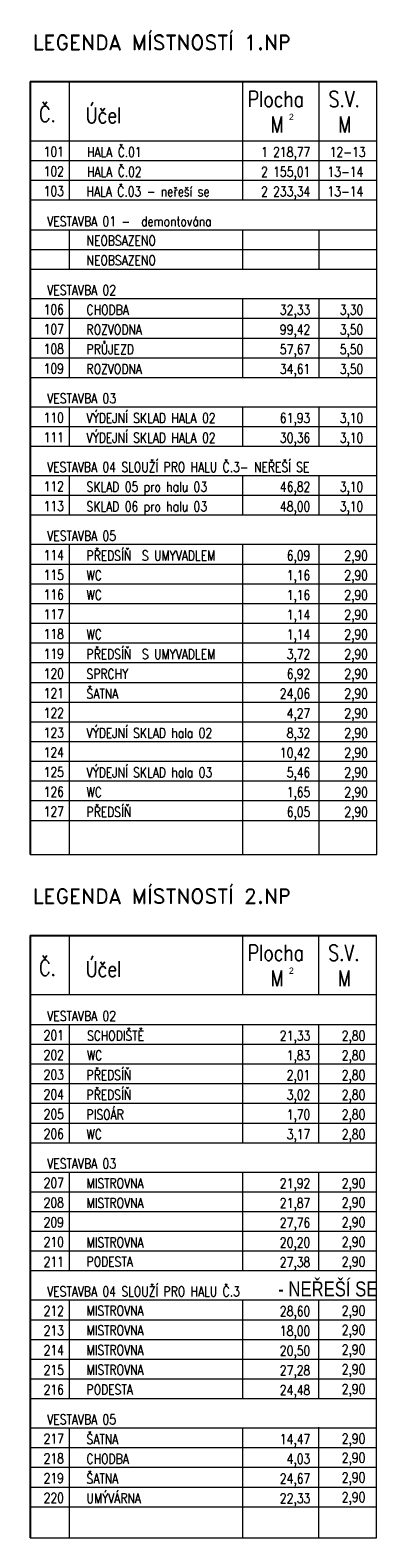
# Model space of a CAD drawing. Header units: millimetres. Extents: x 918337 to 1269480, y -257156 to -67477.
# Tile 43 of 114: x 1085851 to 1091680, y -151615 to -126384. Entities that reach past the tile are written whole.
import ezdxf
from ezdxf.enums import TextEntityAlignment as Align

# ---------------------------------------------------------------- set-up
doc = ezdxf.new("R2010")
doc.units = ezdxf.units.MM
doc.layers.get('0').update_dxf_attribs({"color": 8, "lineweight": 9})
doc.styles.add('A_slabé', font='arial.ttf')
doc.styles.add('Andy', font='arial.ttf')
doc.styles.add('ROMANS', font='romans', dxfattribs={"height": 0.2})

msp = doc.modelspace()

# ---------------------------------------------------------------- linework, layer by layer
at = {"lineweight": 25}
for p, q in [((1085851, -127245.3), (1091663.4, -127245.3)), ((1085851, -127245.3), (1085851, -140177.9)), ((1085851, -141532.9), (1091657.4, -141532.9)), ((1085851, -141532.9), (1085851, -151615.3))]:
    msp.add_line(p, q, dxfattribs=at)
for p, q in [((1086511, -128235.3), (1086511, -127245.3)), ((1089415.1, -128235.3), (1089415.1, -127245.3)), ((1090697.4, -128235.3), (1090697.4, -127245.3)), ((1091663.4, -128235.3), (1091663.4, -127245.3)), ((1091663.4, -128235.3), (1091663.4, -127245.3)), ((1085851, -128235.3), (1091663.4, -128235.3)), ((1091568.3, -128235.3), (1091568.9, -128235.3)), ((1091663.4, -140177.9), (1091663.4, -128235.3)), ((1085851, -128565.3), (1091663.4, -128565.3)), ((1085851, -128895.3), (1091663.4, -128895.3)), ((1085851, -128895.3), (1091663.4, -128895.3)), ((1085851, -129225.2), (1091663.4, -129225.2)), ((1085851, -129725.2), (1091663.4, -129725.2)), ((1085851, -130055.2), (1091663.4, -130055.2)), ((1085851, -130385.2), (1091663.4, -130385.2)), ((1085851, -130385.2), (1091663.4, -130385.2)), ((1085851, -130385.2), (1091663.4, -130385.2)), ((1085851, -130876), (1091663.4, -130876)), ((1085851, -131206), (1091663.4, -131206)), ((1085851, -131536), (1091663.4, -131536)), ((1085851, -131536), (1091663.4, -131536)), ((1085851, -131536), (1091663.4, -131536)), ((1085851, -131865.9), (1091663.4, -131865.9)), ((1085851, -131865.9), (1091663.4, -131865.9)), ((1085851, -131865.9), (1091663.4, -131865.9)), ((1085851, -132195.9), (1091663.4, -132195.9)), ((1085851, -132195.9), (1091663.4, -132195.9)), ((1085851, -132195.9), (1091663.4, -132195.9)), ((1085851, -132686.7), (1091663.4, -132686.7)), ((1085851, -133016.7), (1091663.4, -133016.7)), ((1085851, -133346.7), (1091663.4, -133346.7)), ((1085851, -133346.7), (1091663.4, -133346.7)), ((1085851, -133346.7), (1091663.4, -133346.7)), ((1086740.4, -133346.7), (1091663.4, -133346.7)), ((1086740.4, -133346.7), (1091663.4, -133346.7)), ((1085851, -133837.4), (1091663.4, -133837.4)), ((1085851, -134167.4), (1091663.4, -134167.4)), ((1085851, -134497.4), (1091663.4, -134497.4)), ((1085851, -134497.4), (1091663.4, -134497.4)), ((1085851, -134497.4), (1091663.4, -134497.4)), ((1085851, -134988.2), (1091663.4, -134988.2)), ((1085851, -135318.2), (1091663.4, -135318.2)), ((1085851, -135648.1), (1091663.4, -135648.1)), ((1085851, -135648.1), (1091663.4, -135648.1)), ((1085851, -135648.1), (1091663.4, -135648.1)), ((1085851, -135978.1), (1091663.4, -135978.1)), ((1085851, -136308.1), (1091663.4, -136308.1)), ((1085851, -136308.1), (1091663.4, -136308.1)), ((1085851, -136308.1), (1091663.4, -136308.1)), ((1085851, -136638.1), (1091663.4, -136638.1)), ((1085851, -136968.1), (1091663.4, -136968.1)), ((1085851, -136968.1), (1091663.4, -136968.1)), ((1085851, -136968.1), (1091663.4, -136968.1)), ((1085851, -137298.1), (1091663.4, -137298.1)), ((1085851, -137628.1), (1091663.4, -137628.1)), ((1085851, -137628.1), (1091663.4, -137628.1)), ((1085851, -137628.1), (1091663.4, -137628.1)), ((1085851, -137958), (1091663.4, -137958)), ((1085851, -138288), (1091663.4, -138288)), ((1085851, -138288), (1091663.4, -138288)), ((1085851, -138288), (1091663.4, -138288)), ((1085851, -138618), (1091663.4, -138618)), ((1085851, -138618), (1091663.4, -138618)), ((1085851, -138618), (1091663.4, -138618)), ((1085851, -138948), (1091663.4, -138948)), ((1085851, -138948), (1091663.4, -138948)), ((1085851, -138948), (1091663.4, -138948)), ((1085851, -139278), (1091663.4, -139278)), ((1085851, -139278), (1091663.4, -139278)), ((1085851, -139278), (1091663.4, -139278)), ((1085851, -139608), (1091663.4, -139608)), ((1085851, -139608), (1091663.4, -139608)), ((1085851, -139608), (1091663.4, -139608)), ((1085851, -140177.9), (1091663.4, -140177.9)), ((1086511, -142522.8), (1086511, -141532.9)), ((1089415.1, -142522.8), (1089415.1, -141532.9)), ((1090691.4, -142522.8), (1090691.4, -141532.9)), ((1091657.4, -142522.8), (1091657.4, -141532.9)), ((1091657.4, -142522.8), (1091657.4, -141532.9)), ((1085851, -142522.8), (1091657.4, -142522.8)), ((1091562.3, -142522.8), (1091562.9, -142522.8)), ((1091657.4, -151615.3), (1091657.4, -142522.8)), ((1085851, -143022.8), (1091657.4, -143022.8)), ((1086511, -145002.7), (1086511, -143022.8)), ((1089415.1, -145002.7), (1089415.1, -143022.8)), ((1091657.4, -145002.7), (1091657.4, -143022.8)), ((1086511, -147143.4), (1086511, -145502.7)), ((1089415.1, -147143.4), (1089415.1, -145502.7)), ((1091657.4, -147143.4), (1091657.4, -145502.7)), ((1085851, -147143.4), (1091657.4, -147143.4)), ((1085851, -147143.4), (1091657.4, -147143.4)), ((1085851, -147143.4), (1091657.4, -147143.4)), ((1085851, -147634.2), (1091657.4, -147634.2)), ((1085851, -147634.2), (1091657.4, -147634.2)), ((1086511, -149284.1), (1086511, -147634.2)), ((1089415.1, -149284.1), (1089415.1, -147634.2)), ((1091657.4, -149284.1), (1091657.4, -147634.2)), ((1085851, -147964.2), (1091657.4, -147964.2)), ((1085851, -148294.2), (1091657.4, -148294.2)), ((1085851, -148294.2), (1091657.4, -148294.2)), ((1085851, -148294.2), (1091657.4, -148294.2)), ((1085851, -148624.2), (1091657.4, -148624.2)), ((1085851, -148624.2), (1091657.4, -148624.2)), ((1085851, -148624.2), (1091657.4, -148624.2)), ((1085851, -148954.1), (1091657.4, -148954.1)), ((1085851, -148954.1), (1091657.4, -148954.1)), ((1085851, -148954.1), (1091657.4, -148954.1)), ((1085851, -149284.1), (1091657.4, -149284.1)), ((1085851, -149284.1), (1091657.4, -149284.1)), ((1085851, -149284.1), (1091657.4, -149284.1)), ((1086511, -151615.3), (1086511, -149774.9)), ((1089415.1, -151615.3), (1089415.1, -149774.9)), ((1091657.4, -151615.3), (1091657.4, -149774.9)), ((1085851, -151615.3), (1091657.4, -151615.3))]:
    msp.add_line(p, q)
at = {"lineweight": 15}
for p, q in [((1086511, -129225.2), (1086511, -128235.3)), ((1089415.1, -129225.2), (1089415.1, -128235.3)), ((1090697.4, -129225.2), (1090697.4, -128235.3)), ((1091663.4, -129225.2), (1091663.4, -128235.3)), ((1086511, -130385.2), (1086511, -129725.2)), ((1089415.1, -130385.2), (1089415.1, -129725.2)), ((1090697.4, -130385.2), (1090697.4, -129725.2)), ((1091663.4, -130385.2), (1091663.4, -129725.2)), ((1086511, -132195.9), (1086511, -130876)), ((1089415.1, -132195.9), (1089415.1, -130876)), ((1090697.4, -132195.9), (1090697.4, -130876)), ((1091663.4, -132195.9), (1091663.4, -130876)), ((1086511, -133346.7), (1086511, -132686.7)), ((1089415.1, -133346.7), (1089415.1, -132686.7)), ((1090697.4, -133346.7), (1090697.4, -132686.7)), ((1091663.4, -133346.7), (1091663.4, -132686.7)), ((1086511, -134497.4), (1086511, -133837.4)), ((1089415.1, -134497.4), (1089415.1, -133837.4)), ((1090697.4, -134497.4), (1090697.4, -133837.4)), ((1091663.4, -134497.4), (1091663.4, -133837.4)), ((1086511, -140177.9), (1086511, -134988.2)), ((1086511, -135648.1), (1086511, -134988.2)), ((1089415.1, -140177.9), (1089415.1, -134988.2)), ((1089415.1, -135648.1), (1089415.1, -134988.2)), ((1090697.4, -140177.9), (1090697.4, -134988.2)), ((1091663.4, -140177.9), (1091663.4, -134988.2)), ((1091663.4, -135648.1), (1091663.4, -134988.2)), ((1090691.4, -145002.7), (1090691.4, -143022.8)), ((1085851, -143352.8), (1091657.4, -143352.8)), ((1085851, -143682.8), (1091657.4, -143682.8)), ((1085851, -143682.8), (1091657.4, -143682.8)), ((1085851, -144012.8), (1091657.4, -144012.8)), ((1085851, -144342.8), (1091657.4, -144342.8)), ((1085851, -144672.8), (1091657.4, -144672.8)), ((1085851, -145002.7), (1091657.4, -145002.7)), ((1085851, -145493.5), (1091657.4, -145493.5)), ((1086511, -146153.5), (1086511, -145493.5)), ((1089415.1, -146153.5), (1089415.1, -145493.5)), ((1090691.4, -147143.4), (1090691.4, -145493.5)), ((1091657.4, -146153.5), (1091657.4, -145493.5)), ((1085851, -145823.5), (1091657.4, -145823.5)), ((1085851, -146153.5), (1091657.4, -146153.5)), ((1085851, -146153.5), (1091657.4, -146153.5)), ((1085851, -146153.5), (1091657.4, -146153.5)), ((1085851, -146483.5), (1091657.4, -146483.5)), ((1085851, -146483.5), (1091657.4, -146483.5)), ((1085851, -146483.5), (1091657.4, -146483.5)), ((1085851, -146813.4), (1091657.4, -146813.4)), ((1085851, -146813.4), (1091657.4, -146813.4)), ((1085851, -146813.4), (1091657.4, -146813.4)), ((1090691.4, -149274.9), (1090691.4, -147625)), ((1085851, -149774.9), (1091657.4, -149774.9)), ((1086511, -150434.9), (1086511, -149774.9)), ((1089415.1, -150434.9), (1089415.1, -149774.9)), ((1090691.4, -151615.3), (1090691.4, -149765.7)), ((1091657.4, -150434.9), (1091657.4, -149774.9)), ((1085851, -150104.9), (1091657.4, -150104.9)), ((1085851, -150434.9), (1091657.4, -150434.9)), ((1085851, -150434.9), (1091657.4, -150434.9)), ((1085851, -150434.9), (1091657.4, -150434.9)), ((1085851, -150764.9), (1091657.4, -150764.9)), ((1085851, -151094.8), (1091657.4, -151094.8)), ((1085851, -151094.8), (1091657.4, -151094.8)), ((1085851, -151094.8), (1091657.4, -151094.8))]:
    msp.add_line(p, q, dxfattribs=at)

# ---------------------------------------------------------------- texts
at = {"width": 0.8}
for s, height, style, p in [('Plocha', 264, 'ROMANS', (1089500.4, -127669.1)), ('S.V.', 264, 'ROMANS', (1090854.6, -127669.1)), ('Č.', 264, 'ROMANS', (1086002.9, -127920.5)), ('Účel', 264, 'ROMANS', (1086784.3, -127941.5)), ('M', 264, 'ROMANS', (1089885.2, -128094.6)), ('M', 264, 'ROMANS', (1091018.1, -128094.6)), ('Plocha', 264, 'ROMANS', (1089500.4, -141956.6)), ('S.V.', 264, 'ROMANS', (1090848.6, -141956.6)), ('Č.', 264, 'ROMANS', (1086002.9, -142208)), ('Účel', 264, 'ROMANS', (1086784.3, -142229)), ('M', 264, 'ROMANS', (1089885.2, -142382.1)), ('M', 264, 'ROMANS', (1091012.1, -142382.1)), ('- NEŘEŠÍ SE', 250, 'Andy', (1090010.8, -147575.1))]:
    msp.add_text(s, height=height, dxfattribs=dict(at, style=style)).set_placement(p)
at = {"style": 'A_slabé'}
for p in [(1090188.7, -127889), (1090188.7, -142176.5)]:
    msp.add_text('2', height=105.6, dxfattribs=at).set_placement(p)
at = {"lineweight": 15, "style": 'ROMANS', "width": 0.8}
for s, p in [('101', (1086417.2, -128499.3)), ('1 218,77', (1090547.1, -128505.8)), ('12-13', (1091473.8, -128505.8)), ('102', (1086417.2, -128829.3)), ('2 155,01', (1090547.1, -128835.8)), ('13-14', (1091436.5, -128835.8)), ('103', (1086417.2, -129159.2)), ('2 233,34', (1090547.1, -129165.8)), ('13-14', (1091436.5, -129165.8)), ('106', (1086417.2, -131140)), ('32,33', (1090547.1, -131146.5)), ('3,30', (1091436.5, -131146.5)), ('107', (1086417.2, -131470)), ('99,42', (1090547.1, -131476.5)), ('3,50', (1091436.5, -131476.5)), ('108', (1086417.2, -131799.9)), ('57,67', (1090547.1, -131806.5)), ('5,50', (1091436.5, -131806.5)), ('109', (1086417.2, -132129.9)), ('34,61', (1090547.1, -132136.4)), ('3,50', (1091436.5, -132136.4)), ('110', (1086417.2, -132950.7)), ('61,93', (1090547.1, -132957.2)), ('3,10', (1091436.5, -132957.2)), ('111', (1086417.2, -133280.7)), ('30,36', (1090547.1, -133287.2)), ('3,10', (1091436.5, -133287.2)), ('112', (1086417.2, -134101.4)), ('46,82', (1090547.1, -134107.9)), ('3,10', (1091436.5, -134107.9)), ('113', (1086417.2, -134431.4)), ('48,00', (1090547.1, -134437.9)), ('3,10', (1091436.5, -134437.9)), ('114', (1086417.2, -135252.2)), ('6,09', (1090547.1, -135258.7)), ('2,90', (1091513.1, -135258.7)), ('115', (1086417.2, -135582.1)), ('1,16', (1090547.1, -135588.6)), ('2,90', (1091513.1, -135588.6)), ('116', (1086417.2, -135912.1)), ('1,16', (1090547.1, -135918.6)), ('2,90', (1091513.1, -135918.6)), ('117', (1086417.2, -136242.1)), ('1,14', (1090547.1, -136248.6)), ('2,90', (1091513.1, -136248.6)), ('118', (1086417.2, -136572.1)), ('1,14', (1090547.1, -136578.6)), ('2,90', (1091513.1, -136578.6)), ('119', (1086417.2, -136902.1)), ('3,72', (1090547.1, -136908.6)), ('2,90', (1091513.1, -136908.6)), ('120', (1086417.2, -137232.1)), ('6,92', (1090547.1, -137238.6)), ('2,90', (1091513.1, -137238.6)), ('121', (1086417.2, -137562.1)), ('24,06', (1090547.1, -137568.6)), ('2,90', (1091513.1, -137568.6)), ('122', (1086417.2, -137892)), ('4,27', (1090547.1, -137898.6)), ('2,90', (1091513.1, -137898.6)), ('123', (1086417.2, -138222)), ('8,32', (1090547.1, -138228.5)), ('2,90', (1091513.1, -138228.5)), ('124', (1086417.2, -138552)), ('10,42', (1090547.1, -138558.5)), ('2,90', (1091513.1, -138558.5)), ('125', (1086417.2, -138882)), ('5,46', (1090547.1, -138888.5)), ('2,90', (1091513.1, -138888.5)), ('126', (1086417.2, -139212)), ('1,65', (1090547.1, -139218.5)), ('2,90', (1091513.1, -139218.5)), ('127', (1086417.2, -139542)), ('6,05', (1090547.1, -139548.5)), ('2,90', (1091513.1, -139548.5)), ('201', (1086417.2, -143286.8)), ('21,33', (1090547.1, -143293.3)), ('2,80', (1091470.8, -143293.3)), ('202', (1086417.2, -143616.8)), ('1,83', (1090547.1, -143623.3)), ('2,80', (1091470.8, -143623.3)), ('203', (1086417.2, -143946.8)), ('2,01', (1090547.1, -143953.3)), ('2,80', (1091470.8, -143953.3)), ('204', (1086417.2, -144276.8)), ('3,02', (1090547.1, -144283.3)), ('2,80', (1091470.8, -144283.3)), ('205', (1086417.2, -144606.8)), ('1,70', (1090547.1, -144613.3)), ('2,80', (1091470.8, -144613.3)), ('206', (1086417.2, -144936.7)), ('3,17', (1090547.1, -144943.3)), ('2,80', (1091470.8, -144943.3)), ('207', (1086417.2, -145757.5)), ('21,92', (1090547.1, -145764)), ('2,90', (1091470.8, -145764)), ('208', (1086417.2, -146087.5)), ('21,87', (1090547.1, -146094)), ('2,90', (1091470.8, -146084.7)), ('209', (1086417.2, -146417.5)), ('27,76', (1090547.1, -146424)), ('2,90', (1091470.8, -146414.7)), ('210', (1086417.2, -146747.4)), ('20,20', (1090547.1, -146754)), ('2,90', (1091470.8, -146744.7)), ('211', (1086417.2, -147077.4)), ('27,38', (1090547.1, -147083.9)), ('2,90', (1091470.8, -147074.7)), ('212', (1086417.2, -147898.2)), ('28,60', (1090547.1, -147904.7)), ('2,90', (1091470.8, -147895.5)), ('213', (1086417.2, -148228.2)), ('18,00', (1090547.1, -148234.7)), ('2,90', (1091470.8, -148216.2)), ('214', (1086417.2, -148558.2)), ('20,50', (1090547.1, -148564.7)), ('2,90', (1091470.8, -148546.2)), ('215', (1086417.2, -148888.1)), ('27,28', (1090547.1, -148894.7)), ('2,90', (1091470.8, -148876.2)), ('216', (1086417.2, -149218.1)), ('24,48', (1090547.1, -149224.6)), ('2,90', (1091470.8, -149206.2)), ('217', (1086417.2, -150038.9)), ('2,90', (1091470.8, -150036.2)), ('14,47', (1090547.1, -150045.4)), ('218', (1086417.2, -150368.9)), ('4,03', (1090547.1, -150375.4)), ('2,90', (1091470.8, -150356.9)), ('219', (1086417.2, -150698.9)), ('24,67', (1090547.1, -150705.4)), ('2,90', (1091470.8, -150686.9)), ('220', (1086417.2, -151028.8)), ('22,33', (1090547.1, -151035.4)), ('2,90', (1091470.8, -151016.9))]:
    msp.add_text(s, height=165, rotation=0.00269, dxfattribs=at).set_placement(p, align=Align.RIGHT)
for s, height, p in [('HALA Č.01', 165, (1086804.5, -128506.2)), ('HALA Č.02', 165, (1086804.5, -128836.2)), ('HALA Č.03 - neřeší se', 164.997, (1086797.7, -129166.2)), ('VESTAVBA 01 -  demontována', 164.997, (1086137.7, -129666.2)), ('NEOBSAZENO', 165, (1086797.7, -129987.7)), ('NEOBSAZENO', 165, (1086797.7, -130317.7)), ('VESTAVBA 02', 164.997, (1086137.7, -130816.9)), ('CHODBA ', 165, (1086797.7, -131146.9)), ('ROZVODNA', 165, (1086797.7, -131476.9)), ('PRŮJEZD', 165, (1086797.7, -131806.9)), ('ROZVODNA', 165, (1086797.7, -132136.9)), ('VESTAVBA 03', 164.997, (1086137.7, -132627.6)), ('VÝDEJNÍ SKLAD HALA 02', 164.997, (1086797.7, -132957.6)), ('VÝDEJNÍ SKLAD HALA 02', 164.997, (1086797.7, -133287.6)), ('VESTAVBA 04 SLOUŽÍ PRO HALU Č.3- NEŘEŠÍ SE', 164.997, (1086136.4, -133778.4)), ('SKLAD 05 pro halu 03', 164.997, (1086797.7, -134108.4)), ('SKLAD 06 pro halu 03', 164.997, (1086797.7, -134438.3)), ('VESTAVBA 05', 164.997, (1086137.7, -134929.1)), ('PŘEDSÍŇ  S UMYVADLEM', 164.997, (1086797.7, -135259.1)), ('WC', 165, (1086797.7, -135589.1)), ('WC', 165, (1086797.7, -135919.1)), ('WC', 165, (1086797.7, -136579)), ('PŘEDSÍŇ  S UMYVADLEM', 164.997, (1086797.7, -136909)), ('SPRCHY', 165, (1086797.7, -137239)), ('ŠATNA ', 165, (1086797.7, -137569)), ('VÝDEJNÍ SKLAD hala 02', 164.997, (1086797.7, -138229)), ('VÝDEJNÍ SKLAD hala 03', 164.997, (1086797.7, -138888.9)), ('WC', 165, (1086797.7, -139218.9)), ('PŘEDSÍŇ', 165, (1086797.7, -139548.9)), ('VESTAVBA 02', 164.997, (1086137.7, -142963.8)), ('SCHODIŠTĚ', 165, (1086804.5, -143293.7)), ('WC', 165, (1086804.5, -143623.7)), ('PŘEDSÍŇ', 165, (1086797.7, -143953.7)), ('PŘEDSÍŇ', 165, (1086797.7, -144283.7)), ('PISOÁR', 165, (1086797.7, -144613.7)), ('WC', 165, (1086797.7, -144943.7)), ('VESTAVBA 03', 164.997, (1086137.7, -145434.4)), ('MISTROVNA', 165, (1086797.7, -145764.4)), ('MISTROVNA', 165, (1086797.7, -146094.4)), ('MISTROVNA', 165, (1086797.7, -146754.4)), ('PODESTA', 165, (1086797.7, -147075.1)), ('VESTAVBA 04 SLOUŽÍ PRO HALU Č.3', 164.997, (1086136.4, -147575.1)), ('MISTROVNA', 165, (1086797.7, -147895.9)), ('MISTROVNA', 165, (1086797.7, -148225.9)), ('MISTROVNA', 165, (1086797.7, -148555.9)), ('MISTROVNA', 165, (1086797.7, -148885.9)), ('PODESTA', 165, (1086797.7, -149215.8)), ('VESTAVBA 05', 164.997, (1086137.7, -149715.8)), ('ŠATNA', 165, (1086797.7, -150045.8)), ('CHODBA', 165, (1086797.7, -150375.8)), ('ŠATNA', 165, (1086797.7, -150705.8)), ('UMÝVÁRNA', 165, (1086797.7, -151035.8))]:
    msp.add_text(s, height=height, rotation=0.00269, dxfattribs=at).set_placement(p)
at = {"char_height": 250, "attachment_point": 1, "style": 'Andy'}
for s, insert in [('{\\Fromand|c0;LEGENDA MÍSTNOSTÍ 1.NP}', (1085891, -126464.3)), ('{\\Fromand|c0;LEGENDA MÍSTNOSTÍ 2.NP}', (1085891, -140751.9))]:
    msp.add_mtext(s, dxfattribs=dict(at, insert=insert))

doc.saveas('drawing.dxf')
